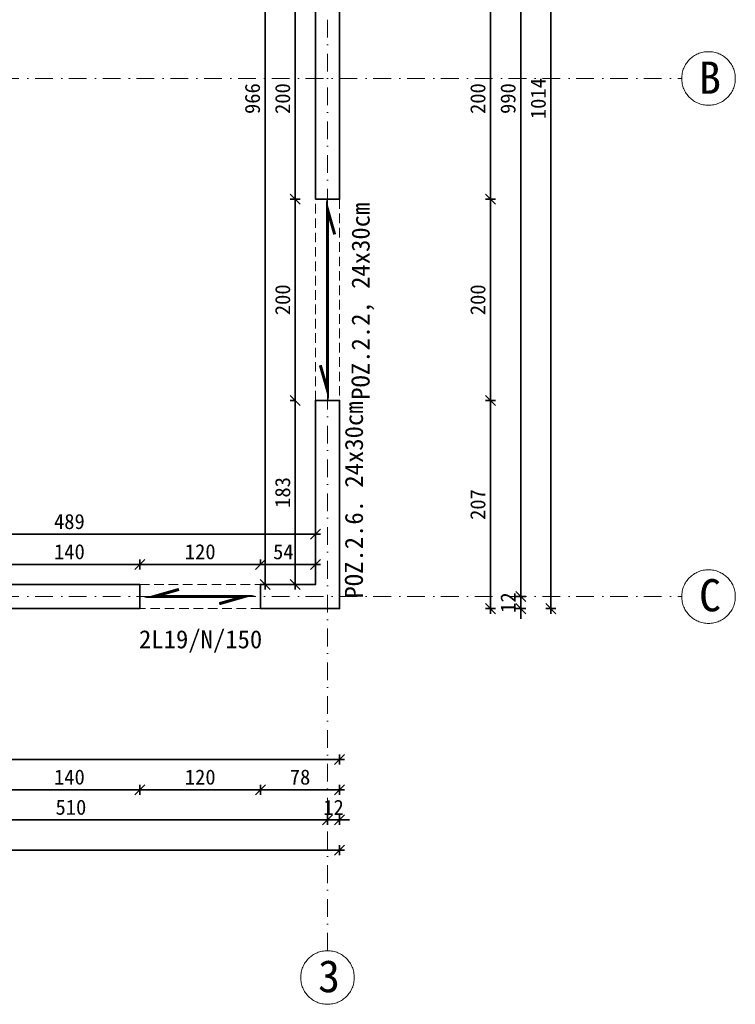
# Model space of a CAD drawing. Header units: millimetres. Extents: x -6343 to 9945, y -9929 to 237.
# Tile 30 of 43: x -3743 to -3032, y -5121 to -4142. Entities that reach past the tile are written whole.
import ezdxf

# ---------------------------------------------------------------- set-up
doc = ezdxf.new("R2010")
doc.units = ezdxf.units.MM
doc.linetypes.add('HIDDEN2', pattern=[4.7625, 3.175, -1.5875])
doc.linetypes.add('Kreski i kropki', pattern=[335.138881, 176.388884, -88.194442, 0, -70.555556])
for name, color, linetype, lineweight in [('_k_opis', 7, 'Continuous', 13), ('_k_osie', 142, 'Kreski i kropki', 13), ('_k_widok', 7, 'Continuous', 18), ('_k_wymiar', 7, 'Continuous', 9), ('_k_zarys', 7, 'HIDDEN2', 20), ('_k_ściany', 223, 'Continuous', 35)]:
    doc.layers.add(name, color=color, linetype=linetype, lineweight=lineweight)
doc.styles.add('GENERATED_STYLE_1', font='MS Gothic.ttf')
doc.styles.add('GENERATED_STYLE_2', font='MS Gothic.ttf')
doc.dimstyles.new('1-100 (20cm)', dxfattribs={"dimscale": 5, "dimtxt": 3, "dimasz": 2, "dimexe": 1, "dimexo": 1, "dimgap": 1, "dimtad": 1, "dimdec": 0, "dimzin": 12, "dimdsep": 46, "dimtxsty": 'GENERATED_STYLE_1', "dimblk1": 'OBLIQUE', "dimblk2": 'OBLIQUE', "dimsah": 1, "dimcen": 0, "dimdle": 1, "dimclrd": 256, "dimclre": 256, "dimclrt": 4, "dimazin": 0, "dimtfac": 0.75, "dimtdec": 0, "dimtix": 1, "dimtmove": 1, "dimatfit": 3, "dimldrblk": 'OBLIQUE', "dimfxl": 1, "dimfxlon": 1, "dimtvp": 0.75, "dimtolj": 1, "dimtzin": 0, "dimarcsym": 0})

# ---------------------------------------------------------------- blocks, each defined once
blk = doc.blocks.new('_OBLIQUE')
at = {"color": 0, "linetype": 'ByBlock'}
blk.add_line((-0.5, -0.5), (0.5, 0.5), dxfattribs=at)
blk = doc.blocks.new('*D355')
at = {"layer": '_k_wymiar', "lineweight": -2, "transparency": 16777216}
for p, q in [((1486.09, -474), (1486.09, -469)), ((1540.59, -474), (1540.59, -469)), ((1545.59, -474), (1481.09, -474))]:
    blk.add_line(p, q, dxfattribs=at)
at = {"layer": 'Defpoints', "color": 0, "transparency": 16777216}
for p in [(1486.09, -474), (1486.09, -474), (1540.59, -474)]:
    blk.add_point(p, dxfattribs=at)
at = {"layer": '_k_wymiar', "lineweight": -2, "transparency": 16777216, "xscale": 10, "yscale": 10, "zscale": 10, "rotation": 180}
blk.add_blockref('_OBLIQUE', (1486.09, -474), dxfattribs=at)
at = {"layer": '_k_wymiar', "lineweight": -2, "transparency": 16777216, "xscale": 10, "yscale": 10, "zscale": 10}
blk.add_blockref('_OBLIQUE', (1540.59, -474), dxfattribs=at)
at = {"layer": '_k_wymiar', "color": 4, "transparency": 16777216, "insert": (1508.69, -461.5), "char_height": 15, "attachment_point": 5, "style": 'GENERATED_STYLE_1'}
blk.add_mtext('\\A1;54', dxfattribs=at)
blk = doc.blocks.new('*D244')
at = {"layer": '_k_wymiar', "lineweight": -2, "transparency": 16777216}
for p, q in [((1366.09, -479), (1366.09, -469)), ((1486.09, -474), (1486.09, -469)), ((1491.09, -474), (1361.09, -474))]:
    blk.add_line(p, q, dxfattribs=at)
at = {"layer": 'Defpoints', "color": 0, "transparency": 16777216}
for p in [(1366.09, -474), (1486.09, -474), (1366.09, -494)]:
    blk.add_point(p, dxfattribs=at)
at = {"layer": '_k_wymiar', "lineweight": -2, "transparency": 16777216, "xscale": 10, "yscale": 10, "zscale": 10, "rotation": 180}
blk.add_blockref('_OBLIQUE', (1366.09, -474), dxfattribs=at)
at = {"layer": '_k_wymiar', "lineweight": -2, "transparency": 16777216, "xscale": 10, "yscale": 10, "zscale": 10}
blk.add_blockref('_OBLIQUE', (1486.09, -474), dxfattribs=at)
at = {"layer": '_k_wymiar', "color": 4, "transparency": 16777216, "insert": (1426.09, -461.5), "char_height": 15, "attachment_point": 5, "style": 'GENERATED_STYLE_1'}
blk.add_mtext('\\A1;120', dxfattribs=at)
blk = doc.blocks.new('*D245')
at = {"layer": '_k_wymiar', "lineweight": -2, "transparency": 16777216}
for p, q in [((1226.09, -479), (1226.09, -469)), ((1366.09, -479), (1366.09, -469)), ((1371.09, -474), (1221.09, -474))]:
    blk.add_line(p, q, dxfattribs=at)
at = {"layer": 'Defpoints', "color": 0, "transparency": 16777216}
for p in [(1226.09, -474), (1226.09, -494), (1366.09, -494)]:
    blk.add_point(p, dxfattribs=at)
at = {"layer": '_k_wymiar', "lineweight": -2, "transparency": 16777216, "xscale": 10, "yscale": 10, "zscale": 10, "rotation": 180}
blk.add_blockref('_OBLIQUE', (1226.09, -474), dxfattribs=at)
at = {"layer": '_k_wymiar', "lineweight": -2, "transparency": 16777216, "xscale": 10, "yscale": 10, "zscale": 10}
blk.add_blockref('_OBLIQUE', (1366.09, -474), dxfattribs=at)
at = {"layer": '_k_wymiar', "color": 4, "transparency": 16777216, "insert": (1296.09, -461.5), "char_height": 15, "attachment_point": 5, "style": 'GENERATED_STYLE_1'}
blk.add_mtext('\\A1;140', dxfattribs=at)
blk = doc.blocks.new('*D258')
at = {"layer": '_k_wymiar', "lineweight": -2, "transparency": 16777216}
for p, q in [((1051.59, -449), (1051.59, -439)), ((1540.59, -449), (1540.59, -439)), ((1046.59, -444), (1545.59, -444))]:
    blk.add_line(p, q, dxfattribs=at)
at = {"layer": 'Defpoints', "color": 0, "transparency": 16777216}
for p in [(1540.59, -444), (1051.59, -494), (1540.59, -494)]:
    blk.add_point(p, dxfattribs=at)
at = {"layer": '_k_wymiar', "lineweight": -2, "transparency": 16777216, "xscale": 10, "yscale": 10, "zscale": 10, "rotation": 180}
blk.add_blockref('_OBLIQUE', (1051.59, -444), dxfattribs=at)
at = {"layer": '_k_wymiar', "lineweight": -2, "transparency": 16777216, "xscale": 10, "yscale": 10, "zscale": 10}
blk.add_blockref('_OBLIQUE', (1540.59, -444), dxfattribs=at)
at = {"layer": '_k_wymiar', "color": 4, "transparency": 16777216, "insert": (1296.09, -431.5), "char_height": 15, "attachment_point": 5, "style": 'GENERATED_STYLE_1'}
blk.add_mtext('\\A1;489', dxfattribs=at)
blk = doc.blocks.new('*D320')
at = {"layer": '_k_wymiar', "lineweight": -2, "transparency": 16777216}
for p, q in [((1520.59, -311), (1515.59, -311)), ((1520.59, -499), (1520.59, -306)), ((1520.59, -494), (1515.59, -494))]:
    blk.add_line(p, q, dxfattribs=at)
at = {"layer": 'Defpoints', "color": 0, "transparency": 16777216}
for p in [(1520.59, -311), (1520.59, -311), (1520.59, -494)]:
    blk.add_point(p, dxfattribs=at)
at = {"layer": '_k_wymiar', "lineweight": -2, "transparency": 16777216, "xscale": 10, "yscale": 10, "zscale": 10}
for p, rotation in [((1520.59, -311), 90), ((1520.59, -494), 270)]:
    blk.add_blockref('_OBLIQUE', p, dxfattribs=dict(at, rotation=rotation))
at = {"layer": '_k_wymiar', "color": 4, "transparency": 16777216, "insert": (1508.09, -402.5), "char_height": 15, "attachment_point": 5, "rotation": 90, "style": 'GENERATED_STYLE_1'}
blk.add_mtext('\\A1;183', dxfattribs=at)
blk = doc.blocks.new('*D259')
at = {"layer": '_k_wymiar', "lineweight": -2, "transparency": 16777216}
for p, q in [((1520.59, -316), (1520.59, -106)), ((1525.59, -111), (1515.59, -111)), ((1520.59, -311), (1515.59, -311))]:
    blk.add_line(p, q, dxfattribs=at)
at = {"layer": 'Defpoints', "color": 0, "transparency": 16777216}
for p in [(1520.59, -111), (1540.59, -111), (1520.59, -311)]:
    blk.add_point(p, dxfattribs=at)
at = {"layer": '_k_wymiar', "lineweight": -2, "transparency": 16777216, "xscale": 10, "yscale": 10, "zscale": 10}
for p, rotation in [((1520.59, -111), 90), ((1520.59, -311), 270)]:
    blk.add_blockref('_OBLIQUE', p, dxfattribs=dict(at, rotation=rotation))
at = {"layer": '_k_wymiar', "color": 4, "transparency": 16777216, "insert": (1508.09, -211), "char_height": 15, "attachment_point": 5, "rotation": 90, "style": 'GENERATED_STYLE_1'}
blk.add_mtext('\\A1;200', dxfattribs=at)
blk = doc.blocks.new('*D260')
at = {"layer": '_k_wymiar', "lineweight": -2, "transparency": 16777216}
for p, q in [((1525.59, 89), (1515.59, 89)), ((1520.59, -116), (1520.59, 94)), ((1525.59, -111), (1515.59, -111))]:
    blk.add_line(p, q, dxfattribs=at)
at = {"layer": 'Defpoints', "color": 0, "transparency": 16777216}
for p in [(1520.59, 89), (1540.59, 89), (1540.59, -111)]:
    blk.add_point(p, dxfattribs=at)
at = {"layer": '_k_wymiar', "lineweight": -2, "transparency": 16777216, "xscale": 10, "yscale": 10, "zscale": 10}
for p, rotation in [((1520.59, 89), 90), ((1520.59, -111), 270)]:
    blk.add_blockref('_OBLIQUE', p, dxfattribs=dict(at, rotation=rotation))
at = {"layer": '_k_wymiar', "color": 4, "transparency": 16777216, "insert": (1508.09, -11), "char_height": 15, "attachment_point": 5, "rotation": 90, "style": 'GENERATED_STYLE_1'}
blk.add_mtext('\\A1;200', dxfattribs=at)
blk = doc.blocks.new('*D321')
at = {"layer": '_k_wymiar', "lineweight": -2, "transparency": 16777216}
for p, q in [((1495.59, 472), (1485.59, 472)), ((1490.59, -499), (1490.59, 477)), ((1495.59, -494), (1485.59, -494))]:
    blk.add_line(p, q, dxfattribs=at)
at = {"layer": 'Defpoints', "color": 0, "transparency": 16777216}
for p in [(1490.59, 472), (1540.59, 472), (1510.59, -494)]:
    blk.add_point(p, dxfattribs=at)
at = {"layer": '_k_wymiar', "lineweight": -2, "transparency": 16777216, "xscale": 10, "yscale": 10, "zscale": 10}
for p, rotation in [((1490.59, 472), 90), ((1490.59, -494), 270)]:
    blk.add_blockref('_OBLIQUE', p, dxfattribs=dict(at, rotation=rotation))
at = {"layer": '_k_wymiar', "color": 4, "transparency": 16777216, "insert": (1478.09, -11), "char_height": 15, "attachment_point": 5, "rotation": 90, "style": 'GENERATED_STYLE_1'}
blk.add_mtext('\\A1;966', dxfattribs=at)
blk = doc.blocks.new('*D266')
at = {"layer": '_k_wymiar', "lineweight": -2, "transparency": 16777216}
for p, q in [((754.59, -663), (754.59, -673)), ((1564.59, -663), (1564.59, -673)), ((749.59, -668), (1569.59, -668))]:
    blk.add_line(p, q, dxfattribs=at)
at = {"layer": 'Defpoints', "color": 0, "transparency": 16777216}
for p in [(754.59, -518), (1564.59, -518), (1564.59, -668)]:
    blk.add_point(p, dxfattribs=at)
at = {"layer": '_k_wymiar', "lineweight": -2, "transparency": 16777216, "xscale": 10, "yscale": 10, "zscale": 10, "rotation": 180}
blk.add_blockref('_OBLIQUE', (754.59, -668), dxfattribs=at)
at = {"layer": '_k_wymiar', "lineweight": -2, "transparency": 16777216, "xscale": 10, "yscale": 10, "zscale": 10}
blk.add_blockref('_OBLIQUE', (1564.59, -668), dxfattribs=at)
at = {"layer": '_k_wymiar', "color": 4, "transparency": 16777216, "insert": (1159.59, -655.5), "char_height": 15, "attachment_point": 5, "style": 'GENERATED_STYLE_1'}
blk.add_mtext('\\A1;810', dxfattribs=at)
blk = doc.blocks.new('*D277')
at = {"layer": '_k_wymiar', "lineweight": -2, "transparency": 16777216}
for p, q in [((1226.09, -693), (1226.09, -703)), ((1366.09, -693), (1366.09, -703)), ((1221.09, -698), (1371.09, -698))]:
    blk.add_line(p, q, dxfattribs=at)
at = {"layer": 'Defpoints', "color": 0, "transparency": 16777216}
for p in [(1226.09, -518), (1366.09, -518), (1366.09, -698)]:
    blk.add_point(p, dxfattribs=at)
at = {"layer": '_k_wymiar', "lineweight": -2, "transparency": 16777216, "xscale": 10, "yscale": 10, "zscale": 10, "rotation": 180}
blk.add_blockref('_OBLIQUE', (1226.09, -698), dxfattribs=at)
at = {"layer": '_k_wymiar', "lineweight": -2, "transparency": 16777216, "xscale": 10, "yscale": 10, "zscale": 10}
blk.add_blockref('_OBLIQUE', (1366.09, -698), dxfattribs=at)
at = {"layer": '_k_wymiar', "color": 4, "transparency": 16777216, "insert": (1296.09, -685.5), "char_height": 15, "attachment_point": 5, "style": 'GENERATED_STYLE_1'}
blk.add_mtext('\\A1;140', dxfattribs=at)
blk = doc.blocks.new('*D278')
at = {"layer": '_k_wymiar', "lineweight": -2, "transparency": 16777216}
for p, q in [((1366.09, -693), (1366.09, -703)), ((1486.09, -693), (1486.09, -703)), ((1361.09, -698), (1491.09, -698))]:
    blk.add_line(p, q, dxfattribs=at)
at = {"layer": 'Defpoints', "color": 0, "transparency": 16777216}
for p in [(1366.09, -518), (1486.09, -518), (1486.09, -698)]:
    blk.add_point(p, dxfattribs=at)
at = {"layer": '_k_wymiar', "lineweight": -2, "transparency": 16777216, "xscale": 10, "yscale": 10, "zscale": 10, "rotation": 180}
blk.add_blockref('_OBLIQUE', (1366.09, -698), dxfattribs=at)
at = {"layer": '_k_wymiar', "lineweight": -2, "transparency": 16777216, "xscale": 10, "yscale": 10, "zscale": 10}
blk.add_blockref('_OBLIQUE', (1486.09, -698), dxfattribs=at)
at = {"layer": '_k_wymiar', "color": 4, "transparency": 16777216, "insert": (1426.09, -685.5), "char_height": 15, "attachment_point": 5, "style": 'GENERATED_STYLE_1'}
blk.add_mtext('\\A1;120', dxfattribs=at)
blk = doc.blocks.new('*D279')
at = {"layer": '_k_wymiar', "lineweight": -2, "transparency": 16777216}
for p, q in [((1486.09, -693), (1486.09, -703)), ((1564.59, -693), (1564.59, -703)), ((1481.09, -698), (1569.59, -698))]:
    blk.add_line(p, q, dxfattribs=at)
at = {"layer": 'Defpoints', "color": 0, "transparency": 16777216}
for p in [(1486.09, -518), (1564.59, -518), (1564.59, -698)]:
    blk.add_point(p, dxfattribs=at)
at = {"layer": '_k_wymiar', "lineweight": -2, "transparency": 16777216, "xscale": 10, "yscale": 10, "zscale": 10, "rotation": 180}
blk.add_blockref('_OBLIQUE', (1486.09, -698), dxfattribs=at)
at = {"layer": '_k_wymiar', "lineweight": -2, "transparency": 16777216, "xscale": 10, "yscale": 10, "zscale": 10}
blk.add_blockref('_OBLIQUE', (1564.59, -698), dxfattribs=at)
at = {"layer": '_k_wymiar', "color": 4, "transparency": 16777216, "insert": (1525.34, -685.5), "char_height": 15, "attachment_point": 5, "style": 'GENERATED_STYLE_1'}
blk.add_mtext('\\A1;78', dxfattribs=at)
blk = doc.blocks.new('*D280')
at = {"layer": '_k_wymiar', "lineweight": -2, "transparency": 16777216}
for p, q in [((1552.59, -723), (1552.59, -733)), ((1564.59, -723), (1564.59, -733)), ((1552.59, -728), (1542.59, -728)), ((1564.59, -728), (1552.59, -728)), ((1564.59, -728), (1574.59, -728))]:
    blk.add_line(p, q, dxfattribs=at)
at = {"layer": 'Defpoints', "color": 0, "transparency": 16777216}
for p in [(1552.59, -506), (1564.59, -518), (1552.59, -728)]:
    blk.add_point(p, dxfattribs=at)
at = {"layer": '_k_wymiar', "lineweight": -2, "transparency": 16777216, "xscale": 10, "yscale": 10, "zscale": 10}
blk.add_blockref('_OBLIQUE', (1552.59, -728), dxfattribs=at)
at = {"layer": '_k_wymiar', "lineweight": -2, "transparency": 16777216, "xscale": 10, "yscale": 10, "zscale": 10, "rotation": 180}
blk.add_blockref('_OBLIQUE', (1564.59, -728), dxfattribs=at)
at = {"layer": '_k_wymiar', "color": 4, "transparency": 16777216, "insert": (1558.59, -715.5), "char_height": 15, "attachment_point": 5, "style": 'GENERATED_STYLE_1'}
blk.add_mtext('\\A1;12', dxfattribs=at)
blk = doc.blocks.new('*D281')
at = {"layer": '_k_wymiar', "lineweight": -2, "transparency": 16777216}
for p, q in [((1042.59, -723), (1042.59, -733)), ((1552.59, -723), (1552.59, -733)), ((1557.59, -728), (1037.59, -728))]:
    blk.add_line(p, q, dxfattribs=at)
at = {"layer": 'Defpoints', "color": 0, "transparency": 16777216}
for p in [(1042.59, -506), (1552.59, -506), (1042.59, -728)]:
    blk.add_point(p, dxfattribs=at)
at = {"layer": '_k_wymiar', "lineweight": -2, "transparency": 16777216, "xscale": 10, "yscale": 10, "zscale": 10, "rotation": 180}
blk.add_blockref('_OBLIQUE', (1042.59, -728), dxfattribs=at)
at = {"layer": '_k_wymiar', "lineweight": -2, "transparency": 16777216, "xscale": 10, "yscale": 10, "zscale": 10}
blk.add_blockref('_OBLIQUE', (1552.59, -728), dxfattribs=at)
at = {"layer": '_k_wymiar', "color": 4, "transparency": 16777216, "insert": (1297.59, -715.5), "char_height": 15, "attachment_point": 5, "style": 'GENERATED_STYLE_1'}
blk.add_mtext('\\A1;510', dxfattribs=at)
blk = doc.blocks.new('*D328')
at = {"layer": '_k_wymiar', "lineweight": -2, "transparency": 16777216}
for p, q in [((-280.41, -753), (-280.41, -763)), ((1564.59, -753), (1564.59, -763)), ((-285.41, -758), (1569.59, -758))]:
    blk.add_line(p, q, dxfattribs=at)
at = {"layer": 'Defpoints', "color": 0, "transparency": 16777216}
for p in [(-280.41, -518), (1564.59, -518), (1564.59, -758)]:
    blk.add_point(p, dxfattribs=at)
at = {"layer": '_k_wymiar', "lineweight": -2, "transparency": 16777216, "xscale": 10, "yscale": 10, "zscale": 10, "rotation": 180}
blk.add_blockref('_OBLIQUE', (-280.41, -758), dxfattribs=at)
at = {"layer": '_k_wymiar', "lineweight": -2, "transparency": 16777216, "xscale": 10, "yscale": 10, "zscale": 10}
blk.add_blockref('_OBLIQUE', (1564.59, -758), dxfattribs=at)
at = {"layer": '_k_wymiar', "color": 4, "transparency": 16777216, "insert": (642.09, -745.5), "char_height": 15, "attachment_point": 5, "style": 'GENERATED_STYLE_1'}
blk.add_mtext('\\A1;1845', dxfattribs=at)
blk = doc.blocks.new('*D285')
at = {"layer": '_k_wymiar', "lineweight": -2, "transparency": 16777216}
for p, q in [((1709.59, -311), (1719.59, -311)), ((1714.59, -523), (1714.59, -306)), ((1709.59, -518), (1719.59, -518))]:
    blk.add_line(p, q, dxfattribs=at)
at = {"layer": 'Defpoints', "color": 0, "transparency": 16777216}
for p in [(1564.59, -311), (1714.59, -311), (1564.59, -518)]:
    blk.add_point(p, dxfattribs=at)
at = {"layer": '_k_wymiar', "lineweight": -2, "transparency": 16777216, "xscale": 10, "yscale": 10, "zscale": 10}
for p, rotation in [((1714.59, -311), 90), ((1714.59, -518), 270)]:
    blk.add_blockref('_OBLIQUE', p, dxfattribs=dict(at, rotation=rotation))
at = {"layer": '_k_wymiar', "color": 4, "transparency": 16777216, "insert": (1702.09, -414.5), "char_height": 15, "attachment_point": 5, "rotation": 90, "style": 'GENERATED_STYLE_1'}
blk.add_mtext('\\A1;207', dxfattribs=at)
blk = doc.blocks.new('*D286')
at = {"layer": '_k_wymiar', "lineweight": -2, "transparency": 16777216}
for p, q in [((1714.59, -316), (1714.59, -106)), ((1709.59, -111), (1719.59, -111)), ((1709.59, -311), (1719.59, -311))]:
    blk.add_line(p, q, dxfattribs=at)
at = {"layer": 'Defpoints', "color": 0, "transparency": 16777216}
for p in [(1564.59, -111), (1714.59, -111), (1564.59, -311)]:
    blk.add_point(p, dxfattribs=at)
at = {"layer": '_k_wymiar', "lineweight": -2, "transparency": 16777216, "xscale": 10, "yscale": 10, "zscale": 10}
for p, rotation in [((1714.59, -111), 90), ((1714.59, -311), 270)]:
    blk.add_blockref('_OBLIQUE', p, dxfattribs=dict(at, rotation=rotation))
at = {"layer": '_k_wymiar', "color": 4, "transparency": 16777216, "insert": (1702.09, -211), "char_height": 15, "attachment_point": 5, "rotation": 90, "style": 'GENERATED_STYLE_1'}
blk.add_mtext('\\A1;200', dxfattribs=at)
blk = doc.blocks.new('*D287')
at = {"layer": '_k_wymiar', "lineweight": -2, "transparency": 16777216}
for p, q in [((1709.59, 89), (1719.59, 89)), ((1714.59, -116), (1714.59, 94)), ((1709.59, -111), (1719.59, -111))]:
    blk.add_line(p, q, dxfattribs=at)
at = {"layer": 'Defpoints', "color": 0, "transparency": 16777216}
for p in [(1564.59, 89), (1714.59, 89), (1564.59, -111)]:
    blk.add_point(p, dxfattribs=at)
at = {"layer": '_k_wymiar', "lineweight": -2, "transparency": 16777216, "xscale": 10, "yscale": 10, "zscale": 10}
for p, rotation in [((1714.59, 89), 90), ((1714.59, -111), 270)]:
    blk.add_blockref('_OBLIQUE', p, dxfattribs=dict(at, rotation=rotation))
at = {"layer": '_k_wymiar', "color": 4, "transparency": 16777216, "insert": (1702.09, -11), "char_height": 15, "attachment_point": 5, "rotation": 90, "style": 'GENERATED_STYLE_1'}
blk.add_mtext('\\A1;200', dxfattribs=at)
blk = doc.blocks.new('*D358')
at = {"layer": '_k_wymiar', "lineweight": -2, "transparency": 16777216}
for p, q in [((1739.59, 484), (1749.59, 484)), ((1744.59, 489), (1744.59, -511)), ((1739.59, -506), (1749.59, -506))]:
    blk.add_line(p, q, dxfattribs=at)
at = {"layer": 'Defpoints', "color": 0, "transparency": 16777216}
for p in [(1552.59, 484), (1552.59, -506), (1744.59, -506)]:
    blk.add_point(p, dxfattribs=at)
at = {"layer": '_k_wymiar', "lineweight": -2, "transparency": 16777216, "xscale": 10, "yscale": 10, "zscale": 10}
for p, rotation in [((1744.59, 484), 90), ((1744.59, -506), 270)]:
    blk.add_blockref('_OBLIQUE', p, dxfattribs=dict(at, rotation=rotation))
at = {"layer": '_k_wymiar', "color": 4, "transparency": 16777216, "insert": (1732.09, -11), "char_height": 15, "attachment_point": 5, "rotation": 90, "style": 'GENERATED_STYLE_1'}
blk.add_mtext('\\A1;990', dxfattribs=at)
blk = doc.blocks.new('*D332')
at = {"layer": '_k_wymiar', "lineweight": -2, "transparency": 16777216}
for p, q in [((1744.59, -506), (1744.59, -496)), ((1739.59, -506), (1749.59, -506)), ((1744.59, -506), (1744.59, -518)), ((1739.59, -518), (1749.59, -518)), ((1744.59, -518), (1744.59, -528))]:
    blk.add_line(p, q, dxfattribs=at)
at = {"layer": 'Defpoints', "color": 0, "transparency": 16777216}
for p in [(1552.59, -506), (1564.59, -518), (1744.59, -518)]:
    blk.add_point(p, dxfattribs=at)
at = {"layer": '_k_wymiar', "lineweight": -2, "transparency": 16777216, "xscale": 10, "yscale": 10, "zscale": 10}
for p, rotation in [((1744.59, -506), 270), ((1744.59, -518), 90)]:
    blk.add_blockref('_OBLIQUE', p, dxfattribs=dict(at, rotation=rotation))
at = {"layer": '_k_wymiar', "color": 4, "transparency": 16777216, "insert": (1732.09, -512), "char_height": 15, "attachment_point": 5, "rotation": 90, "style": 'GENERATED_STYLE_1'}
blk.add_mtext('\\A1;12', dxfattribs=at)
blk = doc.blocks.new('*D333')
at = {"layer": '_k_wymiar', "lineweight": -2, "transparency": 16777216}
for p, q in [((1774.59, -523), (1774.59, 501)), ((1769.59, 496), (1779.59, 496)), ((1769.59, -518), (1779.59, -518))]:
    blk.add_line(p, q, dxfattribs=at)
at = {"layer": 'Defpoints', "color": 0, "transparency": 16777216}
for p in [(1564.59, 496), (1774.59, 496), (1564.59, -518)]:
    blk.add_point(p, dxfattribs=at)
at = {"layer": '_k_wymiar', "lineweight": -2, "transparency": 16777216, "xscale": 10, "yscale": 10, "zscale": 10}
for p, rotation in [((1774.59, 496), 90), ((1774.59, -518), 270)]:
    blk.add_blockref('_OBLIQUE', p, dxfattribs=dict(at, rotation=rotation))
at = {"layer": '_k_wymiar', "color": 4, "transparency": 16777216, "insert": (1762.09, -11), "char_height": 15, "attachment_point": 5, "rotation": 90, "style": 'GENERATED_STYLE_1'}
blk.add_mtext('\\A1;1014', dxfattribs=at)
blk = doc.blocks.new('K_02')
at = {"layer": '_k_osie', "ltscale": 0.1}
for points in [[(1552.59, -858), (1552.59, 836.04)], [(-620.41, 9), (1904.59, 9)], [(-620.41, -506), (1904.59, -506)]]:
    blk.add_lwpolyline(points, dxfattribs=at)
at = {"layer": '_k_osie'}
for centre in [(1931.23, 9), (1931.23, -506), (1552.59, -884.64)]:
    blk.add_circle(centre, 26.64, dxfattribs=at)
at = {"layer": '_k_widok', "color": 7, "ltscale": 3, "const_width": 3}
for points in [[(1545.44, -276), (1552.59, -301), (1552.59, -121), (1559.73, -146)], [(1404.97, -498.86), (1379.97, -506), (1469.97, -506), (1444.97, -513.14)]]:
    blk.add_lwpolyline(points, dxfattribs=at)
at = {"layer": '_k_zarys', "ltscale": 3}
for points in [[(1564.59, -111), (1564.59, -311), (1540.59, -311), (1540.59, -111)], [(1486.09, -518), (1366.09, -518), (1366.09, -494), (1486.09, -494)]]:
    blk.add_lwpolyline(points, close=True, dxfattribs=at)
at = {"layer": '_k_ściany', "color": 2}
for points in [[(1540.59, -111), (1564.59, -111), (1564.59, 89), (1540.59, 89)], [(1366.09, -494), (1226.09, -494), (1226.09, -518), (1366.09, -518)]]:
    blk.add_lwpolyline(points, close=True, dxfattribs=at)
blk.add_lwpolyline([(1486.09, -494), (1486.09, -518), (1564.59, -518), (1564.59, -311), (1540.59, -311), (1540.59, -494), (1486.09, -494)], dxfattribs=at)
at = {"layer": '_k_opis', "color": 1, "insert": (1576.47, -212.43), "char_height": 18, "width": 248.0975, "attachment_point": 2, "rotation": 90, "style": 'GENERATED_STYLE_1'}
blk.add_mtext('{\\fMS Gothic|b1|i0|c128|p49;POZ.2.\\fMS Gothic|b1|i0|c238|p49;2\\fMS Gothic|b0|i0|c128|p49;, 24x}30{\\fMS Gothic|b0|i0|c128|p49;cm}', dxfattribs=at)
at = {"layer": '_k_opis', "insert": (1569.84, -410), "char_height": 18, "width": 504.2725, "attachment_point": 2, "rotation": 90, "style": 'GENERATED_STYLE_1'}
blk.add_mtext('{\\fMS Gothic|b1|i0|c128|p49;POZ.2.\\fMS Gothic|b1|i0|c238|p49;6. }24x30cm', dxfattribs=at)
at = {"layer": '_k_opis', "insert": (1426.49, -539.44), "char_height": 18, "width": 110.7237, "attachment_point": 2, "style": 'GENERATED_STYLE_1'}
blk.add_mtext('{\\fMS Gothic|b0|i0|c128|p49;2L19/N/1}5{\\fMS Gothic|b0|i0|c128|p49;0}', dxfattribs=at)
at = {"layer": '_k_osie', "char_height": 32, "attachment_point": 8, "style": 'GENERATED_STYLE_2'}
for s, insert in [('B', (1932.75, -6.19)), ('C', (1932.75, -521.19)), ('3', (1554.11, -899.83))]:
    blk.add_mtext(s, dxfattribs=dict(at, insert=insert))
at = {"layer": '_k_wymiar'}
for base, p1, p2, picture, middle in [((1774.59, 496), (1564.59, -518), (1564.59, 496), '*D333', (1762.09, -11)), ((1744.59, -506), (1552.59, 484), (1552.59, -506), '*D358', (1732.09, -11)), ((1490.59, 472), (1510.59, -494), (1540.59, 472), '*D321', (1478.09, -11)), ((1520.59, 89), (1540.59, -111), (1540.59, 89), '*D260', (1508.09, -11)), ((1714.59, 89), (1564.59, -111), (1564.59, 89), '*D287', (1702.09, -11)), ((1520.59, -111), (1520.59, -311), (1540.59, -111), '*D259', (1508.09, -211)), ((1714.59, -111), (1564.59, -311), (1564.59, -111), '*D286', (1702.09, -211)), ((1520.59, -311), (1520.59, -494), (1520.59, -311), '*D320', (1508.09, -402.5)), ((1714.59, -311), (1564.59, -518), (1564.59, -311), '*D285', (1702.09, -414.5)), ((1744.59, -518), (1552.59, -506), (1564.59, -518), '*D332', (1732.09, -512))]:
    dim = blk.add_linear_dim(base=base, p1=p1, p2=p2, angle=90, dimstyle='1-100 (20cm)', dxfattribs=at)
    dim.commit()
    dim.dimension.update_dxf_attribs({"geometry": picture, "text_midpoint": middle})
for base, p1, p2, picture, middle in [((1540.59, -444), (1051.59, -494), (1540.59, -494), '*D258', (1296.09, -431.5)), ((1226.09, -474), (1366.09, -494), (1226.09, -494), '*D245', (1296.09, -461.5)), ((1366.09, -474), (1486.09, -474), (1366.09, -494), '*D244', (1426.09, -461.5)), ((1042.59, -728), (1552.59, -506), (1042.59, -506), '*D281', (1297.59, -715.5)), ((1552.59, -728), (1564.59, -518), (1552.59, -506), '*D280', (1558.59, -715.5)), ((1564.59, -758), (-280.41, -518), (1564.59, -518), '*D328', (642.09, -745.5)), ((1564.59, -668), (754.59, -518), (1564.59, -518), '*D266', (1159.59, -655.5)), ((1366.09, -698), (1226.09, -518), (1366.09, -518), '*D277', (1296.09, -685.5)), ((1486.09, -698), (1366.09, -518), (1486.09, -518), '*D278', (1426.09, -685.5)), ((1564.58778575, -698.00000001), (1486.08778581, -518.00000001), (1564.58778575, -518.00000001), '*D279', (1525.33778578, -685.50000001))]:
    dim = blk.add_linear_dim(base=base, p1=p1, p2=p2, dimstyle='1-100 (20cm)', dxfattribs=at)
    dim.commit()
    dim.dimension.update_dxf_attribs({"geometry": picture, "text_midpoint": middle})
dim = blk.add_linear_dim(base=(1486.08778581, -474.00000001), p1=(1540.58778575, -474.00000001), p2=(1486.08778581, -474.00000001), dimstyle='1-100 (20cm)', dxfattribs=at)
dim.commit()
dim.dimension.update_dxf_attribs({"geometry": '*D355', "text_midpoint": (1508.69220257, -474.00000001), "dimtype": 160})

msp = doc.modelspace()

# ---------------------------------------------------------------- block references
at = {"layer": '_k_ściany', "color": 2}
msp.add_blockref('K_02', (-4989.41, -4209.65), dxfattribs=at)

doc.saveas('drawing.dxf')
